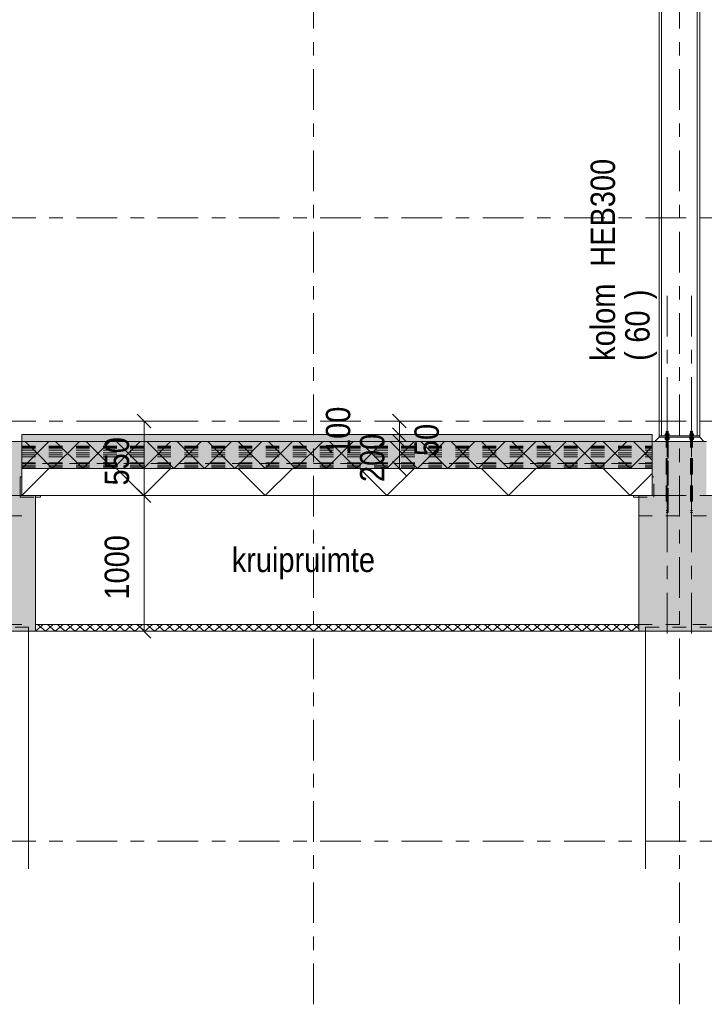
# Model space of a CAD drawing. Header units: millimetres. Extents: x -923 to -82, y -1402 to -808.
# Tile 13 of 109: x -711 to -660, y -1339 to -1266. Entities that reach past the tile are written whole.
import ezdxf

# ---------------------------------------------------------------- set-up
doc = ezdxf.new("R2010")
doc.units = ezdxf.units.MM
for name, pattern in [('XKITLINE00', [0]), ('XKITLINE01', [4, 1, -1, 1, -1]), ('XKITLINE03', [6, 3, -1, 1, -1])]:
    doc.linetypes.add(name, pattern=pattern)
for name, color, linetype, lineweight in [('Offset', 4, 'Continuous', 0), ('Onderdeel', 2, 'Continuous', 0), ('Onderdeel label', 2, 'Continuous', 0), ('Stramien', 4, 'Continuous', 0), ('Tekst', 7, 'Continuous', 0)]:
    doc.layers.add(name, color=color, linetype=linetype, lineweight=lineweight)
doc.styles.add('ARIAL', font='arial.ttf')

msp = doc.modelspace()

# ---------------------------------------------------------------- hatches: boundary and pattern name
at = {"layer": 'Onderdeel'}
for points in [[(-664.314, -1297.206), (-710.837, -1297.206), (-710.837, -1296.706), (-664.314, -1296.706)], [(-710.837, -1301.206), (-714.837, -1301.206), (-714.837, -1297.206), (-710.837, -1297.206)], [(-664.314, -1299.206), (-710.837, -1299.206), (-710.837, -1297.206), (-664.314, -1297.206)], [(-660.315, -1301.206), (-664.315, -1301.206), (-664.315, -1297.206), (-660.315, -1297.206)], [(-709.837, -1311.206), (-715.837, -1311.206), (-715.837, -1301.206), (-709.837, -1301.206)], [(-659.314, -1311.206), (-665.314, -1311.206), (-665.314, -1301.206), (-659.314, -1301.206)]]:
    msp.add_hatch(color=256, dxfattribs=at).paths.add_polyline_path(points, flags=17)

# ---------------------------------------------------------------- linework, layer by layer
at = {"layer": 'Offset', "linetype": 'XKITLINE00', "lineweight": 0}
for p, q in [((-702.327, -1295.197), (-701.309, -1296.215)), ((-683.483, -1295.197), (-682.465, -1296.215)), ((-703.978, -1295.706), (-700.018, -1295.706)), ((-701.818, -1301.206), (-701.818, -1295.706)), ((-680.814, -1295.706), (-684.774, -1295.706)), ((-682.974, -1296.706), (-682.974, -1295.706)), ((-683.964, -1296.706), (-687.504, -1296.706)), ((-683.964, -1296.706), (-684.414, -1296.706)), ((-683.483, -1296.197), (-682.465, -1297.215)), ((-683.483, -1296.197), (-682.465, -1297.215)), ((-683.483, -1296.697), (-682.465, -1297.715)), ((-683.483, -1296.697), (-682.465, -1297.715)), ((-682.974, -1297.206), (-682.974, -1296.706)), ((-683.964, -1297.206), (-684.984, -1297.206)), ((-683.964, -1297.206), (-684.414, -1297.206)), ((-682.974, -1299.206), (-682.974, -1297.206)), ((-683.483, -1298.697), (-682.465, -1299.715)), ((-683.964, -1299.206), (-684.984, -1299.206)), ((-702.327, -1300.697), (-701.309, -1301.715)), ((-702.327, -1300.697), (-701.309, -1301.715)), ((-703.978, -1301.206), (-700.018, -1301.206)), ((-703.978, -1301.206), (-700.018, -1301.206)), ((-701.818, -1311.206), (-701.818, -1301.206)), ((-708.837, -1311.206), (-700.378, -1311.206)), ((-702.327, -1310.697), (-701.309, -1311.715))]:
    msp.add_line(p, q, dxfattribs=at)
at = {"layer": 'Offset'}
for p in [(-701.818, -1295.706), (-682.974, -1295.706), (-682.974, -1296.706), (-682.974, -1296.706), (-682.974, -1297.206), (-682.974, -1297.206), (-682.974, -1299.206), (-701.818, -1301.206), (-701.818, -1301.206), (-701.818, -1311.206)]:
    msp.add_point(p, dxfattribs=at)
at = {"layer": 'Onderdeel', "linetype": 'XKITLINE00', "lineweight": 0}
for p, q in [((-663.814, -1257.706), (-663.814, -1296.806)), ((-663.624, -1257.706), (-663.624, -1296.806)), ((-661.004, -1257.706), (-661.004, -1296.806)), ((-660.814, -1257.706), (-660.814, -1296.806)), ((-710.837, -1297.206), (-710.837, -1296.706)), ((-710.837, -1296.706), (-664.314, -1296.706)), ((-664.314, -1296.706), (-664.314, -1297.206)), ((-663.364, -1296.766), (-663.064, -1296.766)), ((-663.364, -1296.806), (-663.364, -1296.766)), ((-663.353, -1296.646), (-663.076, -1296.646)), ((-663.353, -1296.766), (-663.353, -1296.646)), ((-663.294, -1296.456), (-663.294, -1296.646)), ((-663.134, -1296.456), (-663.294, -1296.456)), ((-663.134, -1296.646), (-663.134, -1296.456)), ((-663.076, -1296.646), (-663.076, -1296.766)), ((-663.064, -1296.766), (-663.064, -1296.806)), ((-661.564, -1296.766), (-661.264, -1296.766)), ((-661.564, -1296.766), (-661.564, -1296.806)), ((-661.553, -1296.646), (-661.276, -1296.646)), ((-661.553, -1296.646), (-661.553, -1296.766)), ((-661.494, -1296.456), (-661.494, -1296.646)), ((-661.494, -1296.456), (-661.334, -1296.456)), ((-661.334, -1296.456), (-661.334, -1296.646)), ((-661.276, -1296.766), (-661.276, -1296.646)), ((-661.264, -1296.806), (-661.264, -1296.766)), ((-714.837, -1297.206), (-710.837, -1297.206)), ((-710.837, -1299.206), (-708.837, -1297.206)), ((-664.314, -1297.206), (-710.837, -1297.206)), ((-710.837, -1297.206), (-710.837, -1299.206)), ((-710.837, -1297.206), (-664.314, -1297.206)), ((-710.837, -1297.206), (-710.837, -1301.206)), ((-709.714, -1298.084), (-710.592, -1297.206)), ((-708.592, -1299.206), (-706.592, -1297.206)), ((-706.347, -1299.206), (-708.347, -1297.206)), ((-706.347, -1299.206), (-704.347, -1297.206)), ((-704.102, -1299.206), (-706.102, -1297.206)), ((-704.102, -1299.206), (-702.102, -1297.206)), ((-701.856, -1299.206), (-703.856, -1297.206)), ((-701.856, -1299.206), (-699.856, -1297.206)), ((-699.611, -1299.206), (-701.611, -1297.206)), ((-699.611, -1299.206), (-697.611, -1297.206)), ((-697.366, -1299.206), (-699.366, -1297.206)), ((-697.366, -1299.206), (-695.366, -1297.206)), ((-695.121, -1299.206), (-697.121, -1297.206)), ((-695.121, -1299.206), (-693.121, -1297.206)), ((-692.876, -1299.206), (-694.876, -1297.206)), ((-692.876, -1299.206), (-690.876, -1297.206)), ((-690.631, -1299.206), (-692.631, -1297.206)), ((-690.631, -1299.206), (-688.631, -1297.206)), ((-688.386, -1299.206), (-690.386, -1297.206)), ((-688.386, -1299.206), (-686.386, -1297.206)), ((-686.141, -1299.206), (-688.141, -1297.206)), ((-686.141, -1299.206), (-684.141, -1297.206)), ((-683.896, -1299.206), (-685.896, -1297.206)), ((-683.896, -1299.206), (-681.896, -1297.206)), ((-681.651, -1299.206), (-683.651, -1297.206)), ((-681.651, -1299.206), (-679.651, -1297.206)), ((-679.406, -1299.206), (-681.406, -1297.206)), ((-679.406, -1299.206), (-677.406, -1297.206)), ((-677.161, -1299.206), (-679.161, -1297.206)), ((-677.161, -1299.206), (-675.161, -1297.206)), ((-674.916, -1299.206), (-676.916, -1297.206)), ((-674.916, -1299.206), (-672.916, -1297.206)), ((-672.671, -1299.206), (-674.671, -1297.206)), ((-672.671, -1299.206), (-670.671, -1297.206)), ((-670.426, -1299.206), (-672.426, -1297.206)), ((-670.426, -1299.206), (-668.426, -1297.206)), ((-668.181, -1299.206), (-670.181, -1297.206)), ((-668.181, -1299.206), (-666.181, -1297.206)), ((-665.935, -1299.206), (-667.935, -1297.206)), ((-664.314, -1298.583), (-665.69, -1297.206)), ((-664.315, -1297.206), (-660.315, -1297.206)), ((-664.315, -1301.206), (-664.315, -1297.206)), ((-664.314, -1297.206), (-664.314, -1299.206)), ((-664.114, -1297.206), (-663.814, -1296.906)), ((-663.814, -1296.806), (-663.624, -1296.806)), ((-660.814, -1296.806), (-663.814, -1296.806)), ((-663.814, -1296.806), (-663.814, -1296.906)), ((-663.814, -1296.906), (-660.814, -1296.906)), ((-663.814, -1296.906), (-660.814, -1296.906)), ((-661.004, -1296.806), (-660.814, -1296.806)), ((-660.814, -1296.906), (-660.814, -1296.806)), ((-660.814, -1296.906), (-660.514, -1297.206)), ((-708.592, -1299.206), (-709.714, -1298.084)), ((-665.935, -1299.206), (-664.314, -1297.585)), ((-710.837, -1301.206), (-708.837, -1299.206)), ((-710.837, -1299.206), (-710.837, -1299.206)), ((-710.837, -1299.206), (-710.837, -1299.206)), ((-710.837, -1299.206), (-710.837, -1299.206)), ((-710.837, -1301.206), (-710.837, -1299.206)), ((-710.837, -1299.206), (-664.314, -1299.206)), ((-710.837, -1299.206), (-664.314, -1299.206)), ((-701.856, -1301.206), (-703.856, -1299.206)), ((-701.856, -1301.206), (-699.856, -1299.206)), ((-692.876, -1301.206), (-694.876, -1299.206)), ((-692.876, -1301.206), (-690.876, -1299.206)), ((-683.896, -1301.206), (-685.896, -1299.206)), ((-683.896, -1301.206), (-681.896, -1299.206)), ((-674.916, -1301.206), (-676.916, -1299.206)), ((-674.916, -1301.206), (-672.916, -1299.206)), ((-665.935, -1301.206), (-667.935, -1299.206)), ((-665.935, -1301.206), (-664.314, -1299.585)), ((-664.314, -1299.206), (-664.314, -1301.206)), ((-710.837, -1301.206), (-710.837, -1301.206)), ((-710.837, -1301.206), (-710.837, -1301.206)), ((-710.837, -1301.206), (-710.837, -1301.206)), ((-664.314, -1301.206), (-710.837, -1301.206)), ((-710.837, -1301.206), (-709.837, -1301.206)), ((-709.837, -1301.206), (-709.837, -1311.206)), ((-709.837, -1301.326), (-709.453, -1301.326)), ((-709.453, -1301.326), (-709.453, -1301.206)), ((-665.695, -1301.206), (-665.695, -1301.326)), ((-665.695, -1301.326), (-665.314, -1301.326)), ((-665.691, -1301.326), (-665.691, -1301.206)), ((-665.314, -1301.206), (-664.315, -1301.206)), ((-665.314, -1311.206), (-665.314, -1301.206)), ((-709.837, -1311.206), (-715.837, -1311.206)), ((-710.337, -1328.741), (-710.337, -1311.206)), ((-709.837, -1311.206), (-709.259, -1310.706)), ((-709.837, -1311.206), (-709.837, -1310.706)), ((-709.837, -1310.706), (-665.314, -1310.706)), ((-709.837, -1311.206), (-709.837, -1311.206)), ((-709.837, -1311.206), (-709.837, -1311.206)), ((-709.837, -1311.206), (-709.837, -1311.206)), ((-665.314, -1311.206), (-709.837, -1311.206)), ((-709.287, -1311.048), (-709.681, -1310.706)), ((-709.104, -1311.206), (-709.287, -1311.048)), ((-709.104, -1311.206), (-708.526, -1310.706)), ((-708.737, -1310.889), (-708.948, -1310.706)), ((-708.37, -1311.206), (-708.737, -1310.889)), ((-708.37, -1311.206), (-707.793, -1310.706)), ((-708.187, -1310.73), (-708.214, -1310.706)), ((-707.637, -1311.206), (-708.187, -1310.73)), ((-707.637, -1311.206), (-707.06, -1310.706)), ((-706.904, -1311.206), (-707.481, -1310.706)), ((-706.904, -1311.206), (-706.326, -1310.706)), ((-706.171, -1311.206), (-706.748, -1310.706)), ((-706.171, -1311.206), (-705.593, -1310.706)), ((-705.437, -1311.206), (-706.015, -1310.706)), ((-705.437, -1311.206), (-704.86, -1310.706)), ((-704.704, -1311.206), (-705.281, -1310.706)), ((-704.704, -1311.206), (-704.127, -1310.706)), ((-703.971, -1311.206), (-704.548, -1310.706)), ((-703.971, -1311.206), (-703.394, -1310.706)), ((-703.238, -1311.206), (-703.815, -1310.706)), ((-703.238, -1311.206), (-702.66, -1310.706)), ((-702.504, -1311.206), (-703.082, -1310.706)), ((-702.504, -1311.206), (-701.927, -1310.706)), ((-701.771, -1311.206), (-702.349, -1310.706)), ((-701.771, -1311.206), (-701.194, -1310.706)), ((-701.038, -1311.206), (-701.615, -1310.706)), ((-701.038, -1311.206), (-700.461, -1310.706)), ((-700.305, -1311.206), (-700.882, -1310.706)), ((-700.305, -1311.206), (-699.727, -1310.706)), ((-699.571, -1311.206), (-700.149, -1310.706)), ((-699.571, -1311.206), (-698.994, -1310.706)), ((-698.838, -1311.206), (-699.416, -1310.706)), ((-698.838, -1311.206), (-698.261, -1310.706)), ((-698.105, -1311.206), (-698.682, -1310.706)), ((-698.105, -1311.206), (-697.528, -1310.706)), ((-697.372, -1311.206), (-697.949, -1310.706)), ((-697.372, -1311.206), (-696.794, -1310.706)), ((-696.639, -1311.206), (-697.216, -1310.706)), ((-696.639, -1311.206), (-696.061, -1310.706)), ((-695.905, -1311.206), (-696.483, -1310.706)), ((-695.905, -1311.206), (-695.328, -1310.706)), ((-695.172, -1311.206), (-695.749, -1310.706)), ((-695.172, -1311.206), (-694.595, -1310.706)), ((-694.439, -1311.206), (-695.016, -1310.706)), ((-694.439, -1311.206), (-693.861, -1310.706)), ((-693.706, -1311.206), (-694.283, -1310.706)), ((-693.706, -1311.206), (-693.128, -1310.706)), ((-692.972, -1311.206), (-693.55, -1310.706)), ((-692.972, -1311.206), (-692.395, -1310.706)), ((-692.239, -1311.206), (-692.816, -1310.706)), ((-692.239, -1311.206), (-691.662, -1310.706)), ((-691.506, -1311.206), (-692.083, -1310.706)), ((-691.506, -1311.206), (-690.929, -1310.706)), ((-690.773, -1311.206), (-691.35, -1310.706)), ((-690.773, -1311.206), (-690.195, -1310.706)), ((-690.039, -1311.206), (-690.617, -1310.706)), ((-690.039, -1311.206), (-689.462, -1310.706)), ((-689.306, -1311.206), (-689.884, -1310.706)), ((-689.306, -1311.206), (-688.729, -1310.706)), ((-688.573, -1311.206), (-689.15, -1310.706)), ((-688.573, -1311.206), (-687.996, -1310.706)), ((-687.84, -1311.206), (-688.417, -1310.706)), ((-687.84, -1311.206), (-687.262, -1310.706)), ((-687.106, -1311.206), (-687.684, -1310.706)), ((-687.106, -1311.206), (-686.529, -1310.706)), ((-686.373, -1311.206), (-686.951, -1310.706)), ((-686.373, -1311.206), (-685.796, -1310.706)), ((-685.64, -1311.206), (-686.217, -1310.706)), ((-685.64, -1311.206), (-685.063, -1310.706)), ((-684.907, -1311.206), (-685.484, -1310.706)), ((-684.907, -1311.206), (-684.329, -1310.706)), ((-684.174, -1311.206), (-684.751, -1310.706)), ((-684.174, -1311.206), (-683.596, -1310.706)), ((-683.44, -1311.206), (-684.018, -1310.706)), ((-683.44, -1311.206), (-682.863, -1310.706)), ((-682.707, -1311.206), (-683.284, -1310.706)), ((-682.707, -1311.206), (-682.13, -1310.706)), ((-681.974, -1311.206), (-682.551, -1310.706)), ((-681.974, -1311.206), (-681.396, -1310.706)), ((-681.241, -1311.206), (-681.818, -1310.706)), ((-681.241, -1311.206), (-680.663, -1310.706)), ((-680.507, -1311.206), (-681.085, -1310.706)), ((-680.507, -1311.206), (-679.93, -1310.706)), ((-679.774, -1311.206), (-680.351, -1310.706)), ((-679.774, -1311.206), (-679.197, -1310.706)), ((-679.041, -1311.206), (-679.618, -1310.706)), ((-679.041, -1311.206), (-678.464, -1310.706)), ((-678.308, -1311.206), (-678.885, -1310.706)), ((-678.308, -1311.206), (-677.73, -1310.706)), ((-677.574, -1311.206), (-678.152, -1310.706)), ((-677.574, -1311.206), (-676.997, -1310.706)), ((-676.841, -1311.206), (-677.419, -1310.706)), ((-676.841, -1311.206), (-676.264, -1310.706)), ((-676.108, -1311.206), (-676.685, -1310.706)), ((-676.108, -1311.206), (-675.531, -1310.706)), ((-675.375, -1311.206), (-675.952, -1310.706)), ((-675.375, -1311.206), (-674.797, -1310.706)), ((-674.641, -1311.206), (-675.219, -1310.706)), ((-674.641, -1311.206), (-674.064, -1310.706)), ((-673.908, -1311.206), (-674.486, -1310.706)), ((-673.908, -1311.206), (-673.331, -1310.706)), ((-673.175, -1311.206), (-673.752, -1310.706)), ((-673.175, -1311.206), (-672.598, -1310.706)), ((-672.442, -1311.206), (-673.019, -1310.706)), ((-672.442, -1311.206), (-671.864, -1310.706)), ((-671.709, -1311.206), (-672.286, -1310.706)), ((-671.709, -1311.206), (-671.241, -1310.801)), ((-670.975, -1311.206), (-671.553, -1310.706)), ((-671.241, -1310.801), (-671.131, -1310.706)), ((-670.975, -1311.206), (-670.691, -1310.96)), ((-670.242, -1311.206), (-670.819, -1310.706)), ((-670.691, -1310.96), (-670.398, -1310.706)), ((-670.242, -1311.206), (-670.141, -1311.119)), ((-670.141, -1311.119), (-669.665, -1310.706)), ((-669.591, -1311.135), (-670.086, -1310.706)), ((-669.509, -1311.206), (-669.591, -1311.135)), ((-669.509, -1311.206), (-668.931, -1310.706)), ((-669.041, -1310.977), (-669.353, -1310.706)), ((-668.776, -1311.206), (-669.041, -1310.977)), ((-668.776, -1311.206), (-668.198, -1310.706)), ((-668.491, -1310.818), (-668.62, -1310.706)), ((-668.042, -1311.206), (-668.491, -1310.818)), ((-668.042, -1311.206), (-667.465, -1310.706)), ((-667.309, -1311.206), (-667.886, -1310.706)), ((-667.309, -1311.206), (-666.732, -1310.706)), ((-666.576, -1311.206), (-667.153, -1310.706)), ((-666.576, -1311.206), (-665.999, -1310.706)), ((-665.843, -1311.206), (-666.42, -1310.706)), ((-665.843, -1311.206), (-665.314, -1310.749)), ((-665.314, -1311.029), (-665.687, -1310.706)), ((-665.314, -1310.706), (-665.314, -1311.206)), ((-659.314, -1311.206), (-665.314, -1311.206)), ((-664.814, -1328.741), (-664.814, -1311.206))]:
    msp.add_line(p, q, dxfattribs=at)
at = {"layer": 'Onderdeel', "linetype": 'XKITLINE03', "lineweight": 0}
for p, q in [((-663.214, -1286.456), (-663.214, -1302.056)), ((-663.214, -1286.456), (-663.214, -1302.056)), ((-661.414, -1286.456), (-661.414, -1302.056)), ((-661.414, -1286.456), (-661.414, -1302.056)), ((-663.214, -1302.376), (-663.214, -1292.376)), ((-661.414, -1302.376), (-661.414, -1292.376)), ((-663.214, -1302.056), (-663.214, -1302.179)), ((-663.214, -1302.056), (-663.214, -1302.179)), ((-663.214, -1302.179), (-663.214, -1302.283)), ((-663.214, -1302.179), (-663.214, -1302.283)), ((-663.214, -1302.283), (-663.214, -1302.352)), ((-663.214, -1302.283), (-663.214, -1302.352)), ((-663.214, -1302.352), (-663.214, -1302.376)), ((-663.214, -1302.352), (-663.214, -1302.376)), ((-663.214, -1302.376), (-663.214, -1312.376)), ((-661.414, -1302.056), (-661.414, -1302.179)), ((-661.414, -1302.056), (-661.414, -1302.179)), ((-661.414, -1302.179), (-661.414, -1302.283)), ((-661.414, -1302.179), (-661.414, -1302.283)), ((-661.414, -1302.283), (-661.414, -1302.352)), ((-661.414, -1302.283), (-661.414, -1302.352)), ((-661.414, -1302.352), (-661.414, -1302.376)), ((-661.414, -1302.352), (-661.414, -1302.376)), ((-661.414, -1302.376), (-661.414, -1312.376))]:
    msp.add_line(p, q, dxfattribs=at)
at = {"layer": 'Onderdeel', "linetype": 'XKITLINE01', "lineweight": 0}
for p, q in [((-663.064, -1296.766), (-663.364, -1296.766)), ((-663.364, -1296.766), (-663.364, -1296.806)), ((-663.076, -1296.646), (-663.353, -1296.646)), ((-663.353, -1296.646), (-663.353, -1296.766)), ((-663.076, -1296.766), (-663.353, -1296.766)), ((-663.076, -1296.766), (-663.353, -1296.766)), ((-663.294, -1296.456), (-663.294, -1302.456)), ((-663.134, -1296.456), (-663.294, -1296.456)), ((-663.294, -1296.646), (-663.294, -1302.456)), ((-663.134, -1302.456), (-663.134, -1296.456)), ((-663.134, -1296.646), (-663.134, -1302.456)), ((-663.076, -1296.646), (-663.076, -1296.766)), ((-663.064, -1296.766), (-663.064, -1296.806)), ((-661.564, -1296.766), (-661.264, -1296.766)), ((-661.564, -1296.766), (-661.564, -1296.806)), ((-661.553, -1296.646), (-661.276, -1296.646)), ((-661.553, -1296.646), (-661.553, -1296.766)), ((-661.553, -1296.766), (-661.276, -1296.766)), ((-661.553, -1296.766), (-661.276, -1296.766)), ((-661.494, -1296.456), (-661.494, -1302.456)), ((-661.334, -1296.456), (-661.494, -1296.456)), ((-661.494, -1296.646), (-661.494, -1302.456)), ((-661.334, -1296.456), (-661.334, -1302.456)), ((-661.334, -1296.646), (-661.334, -1302.456)), ((-661.276, -1296.646), (-661.276, -1296.766)), ((-661.264, -1296.766), (-661.264, -1296.806)), ((-710.837, -1297.206), (-710.837, -1299.206)), ((-710.837, -1297.206), (-664.314, -1297.206)), ((-710.837, -1297.206), (-710.837, -1299.206)), ((-710.837, -1297.206), (-664.314, -1297.206)), ((-710.837, -1297.206), (-710.837, -1299.206)), ((-664.314, -1297.206), (-710.837, -1297.206)), ((-710.837, -1297.206), (-710.837, -1299.206)), ((-664.314, -1297.206), (-710.837, -1297.206)), ((-710.837, -1297.206), (-710.837, -1299.206)), ((-710.837, -1297.206), (-664.314, -1297.206)), ((-710.837, -1297.206), (-710.837, -1299.206)), ((-710.837, -1297.206), (-664.314, -1297.206)), ((-710.837, -1299.206), (-710.837, -1297.206)), ((-710.837, -1297.206), (-664.314, -1297.206)), ((-664.314, -1297.206), (-664.314, -1299.206)), ((-664.314, -1297.206), (-664.314, -1299.206)), ((-664.314, -1297.206), (-664.314, -1299.206)), ((-664.314, -1297.206), (-664.314, -1299.206)), ((-664.314, -1297.206), (-664.314, -1299.206)), ((-664.314, -1297.206), (-664.314, -1299.206)), ((-664.314, -1297.206), (-664.314, -1299.206)), ((-660.514, -1297.206), (-664.114, -1297.206)), ((-663.624, -1296.806), (-661.004, -1296.806)), ((-663.064, -1296.806), (-663.364, -1296.806)), ((-663.064, -1296.806), (-663.364, -1296.806)), ((-663.064, -1296.906), (-663.364, -1296.906)), ((-663.364, -1296.906), (-663.364, -1296.946)), ((-663.364, -1296.906), (-663.064, -1296.906)), ((-663.364, -1296.906), (-663.364, -1296.946)), ((-663.064, -1296.946), (-663.364, -1296.946)), ((-663.364, -1296.946), (-663.064, -1296.946)), ((-663.076, -1296.946), (-663.353, -1296.946)), ((-663.353, -1296.946), (-663.353, -1297.066)), ((-663.353, -1296.946), (-663.076, -1296.946)), ((-663.353, -1296.946), (-663.353, -1297.066)), ((-663.076, -1297.066), (-663.353, -1297.066)), ((-663.353, -1297.066), (-663.076, -1297.066)), ((-663.076, -1296.946), (-663.076, -1297.066)), ((-663.076, -1296.946), (-663.076, -1297.066)), ((-663.064, -1296.906), (-663.064, -1296.946)), ((-663.064, -1296.906), (-663.064, -1296.946)), ((-661.564, -1296.806), (-661.264, -1296.806)), ((-661.564, -1296.806), (-661.264, -1296.806)), ((-661.564, -1296.906), (-661.264, -1296.906)), ((-661.564, -1296.906), (-661.564, -1296.946)), ((-661.264, -1296.906), (-661.564, -1296.906)), ((-661.564, -1296.906), (-661.564, -1296.946)), ((-661.564, -1296.946), (-661.264, -1296.946)), ((-661.264, -1296.946), (-661.564, -1296.946)), ((-661.553, -1296.946), (-661.276, -1296.946)), ((-661.553, -1296.946), (-661.553, -1297.066)), ((-661.276, -1296.946), (-661.553, -1296.946)), ((-661.553, -1296.946), (-661.553, -1297.066)), ((-661.553, -1297.066), (-661.276, -1297.066)), ((-661.276, -1297.066), (-661.553, -1297.066)), ((-661.276, -1296.946), (-661.276, -1297.066)), ((-661.276, -1296.946), (-661.276, -1297.066)), ((-661.264, -1296.906), (-661.264, -1296.946)), ((-661.264, -1296.906), (-661.264, -1296.946)), ((-710.837, -1297.556), (-664.314, -1297.556)), ((-710.837, -1297.556), (-664.314, -1297.556)), ((-710.837, -1297.556), (-664.314, -1297.556)), ((-710.837, -1297.556), (-664.314, -1297.556)), ((-710.837, -1297.556), (-664.314, -1297.556)), ((-710.837, -1297.556), (-664.314, -1297.556)), ((-710.837, -1297.556), (-664.314, -1297.556)), ((-710.837, -1297.556), (-664.314, -1297.556)), ((-710.837, -1297.574), (-664.314, -1297.574)), ((-710.837, -1297.606), (-664.314, -1297.606)), ((-710.837, -1297.606), (-664.314, -1297.606)), ((-710.837, -1297.606), (-664.314, -1297.606)), ((-710.837, -1297.606), (-664.314, -1297.606)), ((-710.837, -1297.606), (-664.314, -1297.606)), ((-710.837, -1297.606), (-664.314, -1297.606)), ((-710.837, -1297.606), (-664.314, -1297.606)), ((-710.837, -1297.606), (-664.314, -1297.606)), ((-710.837, -1297.623), (-664.314, -1297.623)), ((-710.837, -1297.623), (-664.314, -1297.623)), ((-710.837, -1297.623), (-664.314, -1297.623)), ((-710.837, -1297.623), (-664.314, -1297.623)), ((-710.837, -1297.623), (-664.314, -1297.623)), ((-710.837, -1297.623), (-664.314, -1297.623)), ((-710.837, -1297.623), (-664.314, -1297.623)), ((-710.837, -1297.623), (-664.314, -1297.623)), ((-710.837, -1297.712), (-664.314, -1297.712)), ((-710.837, -1297.712), (-664.314, -1297.712)), ((-710.837, -1297.712), (-664.314, -1297.712)), ((-710.837, -1297.712), (-664.314, -1297.712)), ((-710.837, -1297.712), (-664.314, -1297.712)), ((-710.837, -1297.712), (-664.314, -1297.712)), ((-710.837, -1297.712), (-664.314, -1297.712)), ((-710.837, -1297.712), (-664.314, -1297.712)), ((-710.837, -1297.853), (-664.314, -1297.853)), ((-710.837, -1297.853), (-664.314, -1297.853)), ((-710.837, -1297.853), (-664.314, -1297.853)), ((-710.837, -1297.853), (-664.314, -1297.853)), ((-710.837, -1297.853), (-664.314, -1297.853)), ((-710.837, -1297.853), (-664.314, -1297.853)), ((-710.837, -1297.853), (-664.314, -1297.853)), ((-710.837, -1297.853), (-664.314, -1297.853)), ((-710.837, -1298.059), (-664.314, -1298.059)), ((-710.837, -1298.059), (-664.314, -1298.059)), ((-710.837, -1298.059), (-664.314, -1298.059)), ((-710.837, -1298.059), (-664.314, -1298.059)), ((-710.837, -1298.059), (-664.314, -1298.059)), ((-710.837, -1298.059), (-664.314, -1298.059)), ((-710.837, -1298.059), (-664.314, -1298.059)), ((-710.837, -1298.059), (-664.314, -1298.059)), ((-710.837, -1298.2), (-664.314, -1298.2)), ((-710.837, -1298.2), (-664.314, -1298.2)), ((-710.837, -1298.2), (-664.314, -1298.2)), ((-710.837, -1298.2), (-664.314, -1298.2)), ((-710.837, -1298.2), (-664.314, -1298.2)), ((-710.837, -1298.2), (-664.314, -1298.2)), ((-710.837, -1298.2), (-664.314, -1298.2)), ((-710.837, -1298.2), (-664.314, -1298.2)), ((-710.837, -1298.338), (-664.314, -1298.338)), ((-710.837, -1298.338), (-664.314, -1298.338)), ((-710.837, -1298.338), (-664.314, -1298.338)), ((-710.837, -1298.338), (-664.314, -1298.338)), ((-710.837, -1298.338), (-664.314, -1298.338)), ((-710.837, -1298.338), (-664.314, -1298.338)), ((-710.837, -1298.338), (-664.314, -1298.338)), ((-710.837, -1298.338), (-664.314, -1298.338)), ((-710.837, -1298.78), (-664.314, -1298.78)), ((-710.837, -1298.78), (-664.314, -1298.78)), ((-710.837, -1298.78), (-664.314, -1298.78)), ((-710.837, -1298.78), (-664.314, -1298.78)), ((-710.837, -1298.78), (-664.314, -1298.78)), ((-710.837, -1298.78), (-664.314, -1298.78)), ((-710.837, -1298.78), (-664.314, -1298.78)), ((-710.837, -1298.78), (-664.314, -1298.78)), ((-664.314, -1298.843), (-710.837, -1298.843)), ((-710.837, -1298.856), (-664.314, -1298.856)), ((-710.837, -1298.856), (-664.314, -1298.856)), ((-710.837, -1298.856), (-664.314, -1298.856)), ((-710.837, -1298.856), (-664.314, -1298.856)), ((-710.837, -1298.856), (-664.314, -1298.856)), ((-710.837, -1298.856), (-664.314, -1298.856)), ((-710.837, -1298.856), (-664.314, -1298.856)), ((-710.837, -1298.856), (-664.314, -1298.856)), ((-710.837, -1299.006), (-664.314, -1299.006)), ((-710.837, -1299.006), (-664.314, -1299.006)), ((-710.837, -1299.006), (-664.314, -1299.006)), ((-710.837, -1299.006), (-664.314, -1299.006)), ((-710.837, -1299.006), (-664.314, -1299.006)), ((-710.837, -1299.006), (-664.314, -1299.006)), ((-710.837, -1299.006), (-664.314, -1299.006)), ((-710.837, -1299.106), (-664.314, -1299.106)), ((-710.837, -1299.106), (-664.314, -1299.106)), ((-710.837, -1299.106), (-664.314, -1299.106)), ((-710.837, -1299.106), (-664.314, -1299.106)), ((-710.837, -1299.106), (-664.314, -1299.106)), ((-710.837, -1299.106), (-664.314, -1299.106)), ((-710.837, -1299.106), (-664.314, -1299.106)), ((-664.314, -1299.206), (-710.837, -1299.206)), ((-664.314, -1299.206), (-710.837, -1299.206)), ((-710.837, -1299.206), (-664.314, -1299.206)), ((-710.837, -1299.206), (-664.314, -1299.206)), ((-664.314, -1299.206), (-710.837, -1299.206)), ((-664.314, -1299.206), (-710.837, -1299.206)), ((-664.314, -1299.206), (-710.837, -1299.206)), ((-710.833, -1299.826), (-710.957, -1299.826)), ((-710.957, -1301.326), (-710.957, -1299.826)), ((-710.953, -1299.826), (-710.953, -1301.326)), ((-710.837, -1301.206), (-710.837, -1299.826)), ((-710.833, -1301.206), (-710.833, -1299.826)), ((-664.191, -1299.826), (-664.315, -1299.826)), ((-664.315, -1301.206), (-664.315, -1299.826)), ((-664.311, -1299.826), (-664.311, -1301.206)), ((-664.195, -1301.326), (-664.195, -1299.826)), ((-664.191, -1301.326), (-664.191, -1299.826)), ((-710.957, -1301.326), (-709.837, -1301.326)), ((-709.453, -1301.206), (-710.837, -1301.206)), ((-709.457, -1301.326), (-709.457, -1301.206)), ((-664.311, -1301.206), (-665.695, -1301.206)), ((-665.691, -1301.326), (-664.191, -1301.326)), ((-663.294, -1302.296), (-663.134, -1302.296)), ((-663.294, -1302.296), (-663.134, -1302.296)), ((-663.294, -1302.456), (-663.134, -1302.456)), ((-663.294, -1302.456), (-663.134, -1302.456)), ((-661.494, -1302.296), (-661.334, -1302.296)), ((-661.494, -1302.296), (-661.334, -1302.296)), ((-661.494, -1302.456), (-661.334, -1302.456)), ((-661.494, -1302.456), (-661.334, -1302.456)), ((-715.837, -1302.706), (-709.837, -1302.706)), ((-665.314, -1302.706), (-659.314, -1302.706)), ((-715.837, -1310.706), (-709.837, -1310.706)), ((-715.337, -1310.906), (-710.337, -1310.906)), ((-715.337, -1310.906), (-710.337, -1310.906)), ((-715.337, -1310.906), (-710.337, -1310.906)), ((-710.337, -1311.206), (-710.337, -1310.906)), ((-710.337, -1310.906), (-710.337, -1328.741)), ((-710.337, -1310.906), (-710.337, -1328.741)), ((-665.314, -1310.706), (-659.314, -1310.706)), ((-664.814, -1310.906), (-659.814, -1310.906)), ((-664.814, -1311.206), (-664.814, -1310.906)), ((-664.814, -1328.741), (-664.814, -1310.906)), ((-664.814, -1310.906), (-659.814, -1310.906))]:
    msp.add_line(p, q, dxfattribs=at)
at = {"layer": 'Stramien', "linetype": 'XKITLINE03', "lineweight": 0}
for p, q in [((-689.315, -1338.741), (-689.315, -1151.206)), ((-662.315, -1338.741), (-662.315, -1151.206)), ((-880.815, -1280.706), (-445.815, -1280.706)), ((-880.815, -1295.706), (-445.815, -1295.706)), ((-880.815, -1301.206), (-445.815, -1301.206)), ((-880.815, -1326.706), (-445.815, -1326.706))]:
    msp.add_line(p, q, dxfattribs=at)

# ---------------------------------------------------------------- texts
at = {"layer": 'Offset', "style": 'ARIAL', "width": 0.85}
for s, p in [('100', (-686.604, -1298.209)), ('50', (-680.064, -1298.291)), ('550', (-702.928, -1300.459)), ('200', (-684.084, -1300.209)), ('1000', (-702.928, -1308.876))]:
    msp.add_text(s, height=1.8, rotation=90.00021, dxfattribs=at).set_placement(p)
at = {"layer": 'Onderdeel label', "style": 'ARIAL', "width": 0.85}
for s, p in [('HEB300', (-667.064, -1284.32)), ('kolom', (-667.064, -1291.264)), (')', (-664.514, -1286.715)), ('60', (-664.514, -1289.925)), ('(', (-664.514, -1291.264))]:
    msp.add_text(s, height=1.8, rotation=90.00021, dxfattribs=at).set_placement(p)
at = {"layer": 'Tekst', "style": 'ARIAL', "width": 0.85}
msp.add_text('kruipruimte', height=1.8, dxfattribs=at).set_placement((-695.346, -1306.845))

doc.saveas('drawing.dxf')
